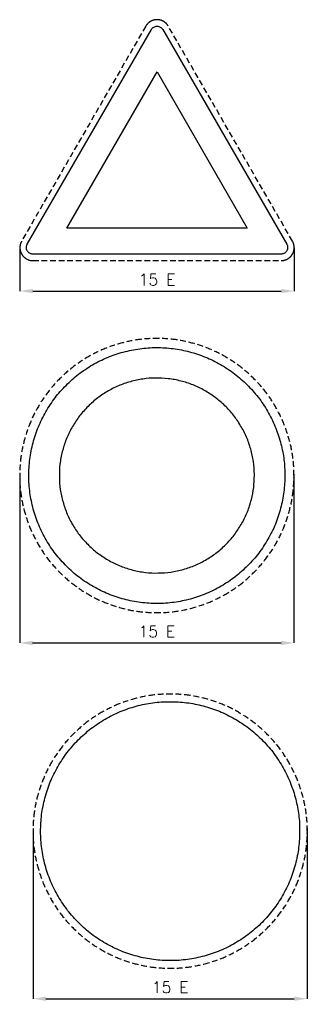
# Model space of a CAD drawing. Header units: millimetres. Extents: x 105 to 1049, y -2229 to 1004.
import ezdxf

# ---------------------------------------------------------------- set-up
doc = ezdxf.new("R2010")
doc.units = ezdxf.units.MM
doc.header["$LTSCALE"] = 5
doc.linetypes.add('ČÁRKOVANÁX2', pattern=[1.5, 1, -0.5])
doc.layers.add('Kóty', color=2, linetype='Continuous')
doc.layers.add('Značka', color=7, linetype='Continuous')
doc.styles.get("Standard").update_dxf_attribs({"font": 'romand.shx', "height": 37.5})
doc.dimstyles.get("Standard").update_dxf_attribs({"dimtxt": 37.5, "dimasz": 42.5, "dimexe": 0.18, "dimexo": 0.0625, "dimgap": 18.75, "dimtad": 1, "dimdec": 0, "dimzin": 0, "dimdsep": 46, "dimtxsty": 'Standard', "dimcen": 0.09, "dimadec": 0, "dimazin": 0, "dimtfac": 1, "dimtdec": 0, "dimtofl": 0, "dimtmove": 0, "dimatfit": 3, "dimfxl": 1, "dimtolj": 1, "dimtzin": 0, "dimarcsym": 0})

# ---------------------------------------------------------------- blocks, each defined once
blk = doc.blocks.new('*D1')
at = {"layer": 'Defpoints', "color": 0, "transparency": 16777216}
for p in [(105.7, 255), (1005.7, 255.2), (1005.7, 112.8)]:
    blk.add_point(p, dxfattribs=at)
at = {"layer": 'Kóty', "color": 0, "lineweight": -2, "transparency": 16777216}
for p, q in [((105.7, 254.9), (105.7, 112.7)), ((1005.7, 255.1), (1005.7, 112.7)), ((148.2, 112.8), (963.2, 112.8))]:
    blk.add_line(p, q, dxfattribs=at)
at = {"layer": 'Kóty', "color": 0, "transparency": 16777216}
for points in [[(148.2, 119.9), (148.2, 105.8), (105.7, 112.8)], [(963.2, 119.9), (963.2, 105.8), (1005.7, 112.8)]]:
    blk.add_solid(points, dxfattribs=at)
at = {"layer": 'Kóty', "color": 0, "transparency": 16777216, "insert": (555.7, 150.3), "char_height": 37.5, "attachment_point": 5}
blk.add_mtext('\\A1;15 E', dxfattribs=at)
blk = doc.blocks.new('*D2')
at = {"layer": 'Defpoints', "color": 0, "transparency": 16777216}
for p in [(148.7, -1662.7), (1048.7, -1649.7), (1048.7, -2210.2)]:
    blk.add_point(p, dxfattribs=at)
at = {"layer": 'Kóty', "color": 0, "lineweight": -2, "transparency": 16777216}
for p, q in [((148.7, -1662.8), (148.7, -2210.4)), ((1048.7, -1649.8), (1048.7, -2210.4)), ((191.2, -2210.2), (1006.2, -2210.2))]:
    blk.add_line(p, q, dxfattribs=at)
at = {"layer": 'Kóty', "color": 0, "transparency": 16777216}
for points in [[(191.2, -2203.1), (191.2, -2217.3), (148.7, -2210.2)], [(1006.2, -2203.1), (1006.2, -2217.3), (1048.7, -2210.2)]]:
    blk.add_solid(points, dxfattribs=at)
at = {"layer": 'Kóty', "color": 0, "transparency": 16777216, "insert": (598.7, -2172.7), "char_height": 37.5, "attachment_point": 5}
blk.add_mtext('\\A1;15 E', dxfattribs=at)
blk = doc.blocks.new('*D3')
at = {"layer": 'Defpoints', "color": 0, "transparency": 16777216}
for p in [(105, -495.3), (1005.1, -488.2), (1005.1, -1042.3)]:
    blk.add_point(p, dxfattribs=at)
at = {"layer": 'Kóty', "color": 0, "lineweight": -2, "transparency": 16777216}
for p, q in [((105, -495.4), (105, -1042.5)), ((1005.1, -488.3), (1005.1, -1042.5)), ((147.5, -1042.3), (962.6, -1042.3))]:
    blk.add_line(p, q, dxfattribs=at)
at = {"layer": 'Kóty', "color": 0, "transparency": 16777216}
for points in [[(147.5, -1035.2), (147.5, -1049.4), (105, -1042.3)], [(962.6, -1035.2), (962.6, -1049.4), (1005.1, -1042.3)]]:
    blk.add_solid(points, dxfattribs=at)
at = {"layer": 'Kóty', "color": 0, "transparency": 16777216, "insert": (555, -1004.8), "char_height": 37.5, "attachment_point": 5}
blk.add_mtext('\\A1;15 E', dxfattribs=at)

msp = doc.modelspace()

# ---------------------------------------------------------------- linework, layer by layer
at = {"layer": 'Značka', "color": 5, "linetype": 'ČÁRKOVANÁX2', "ltscale": 3.75}
for points in [[(1000, 277), (592.7, 982.3), (591.5, 984.2, 0.010733), (590.3, 986.1, 0.055767), (584.4, 992.8, 0.055975), (577.1, 998, 0.069567), (566.8, 1002.3, 0.069793), (555.7, 1003.7, 0.0695), (544.6, 1002.3, 0.067733), (534.3, 998, 0.055933), (527, 992.8, 0.061127), (521.1, 986.1, 0.012241), (519.8, 984.2), (518.6, 982.3), (111.4, 277, 0.003574), (110.4, 275, 0.010721), (109.4, 273, 0.055711), (106.6, 264.6, 0.055985), (105.7, 255.6, 0.069592), (107.1, 244.5, 0.069767), (111.4, 234.2, 0.069481), (118.2, 225.3, 0.067774), (127.1, 218.6, 0.055964), (135.3, 214.8, 0.061097), (144, 213.1, 0.01224), (146.2, 212.9, 0.004081), (148.5, 212.8), (962.9, 212.8, 0.003581), (965.1, 212.9, 0.010743), (967.4, 213.1, 0.055795), (976.1, 214.9, 0.055988), (984.3, 218.6, 0.069583), (993.2, 225.3, 0.069791), (1000, 234.2, 0.069493), (1004.3, 244.5, 0.067793), (1005.7, 255.6, 0.055944), (1004.8, 264.6, 0.060946), (1002, 273), (1001, 275), (1000, 277)], [(1005, -492.8), (1005, -495.7), (1005, -498.7, -0.032168), (1000.5, -557.3, -0.035722), (988.1, -614.9, -0.036666), (968.8, -670.5, -0.034754), (941.8, -722.8, -0.034039), (908.6, -771.5, -0.034452), (869, -815.1, -0.03456), (824.4, -853.5, -0.034427), (774.9, -885.4, -0.034389), (721.9, -910.9, -0.034418), (665.8, -928.9, -0.034424), (608, -939.8, -0.034417), (549.2, -942.7, -0.034416), (490.4, -938.3, -0.034417), (432.9, -925.9, -0.034417), (377.3, -906.4, -0.034417), (325, -879.5, -0.034417), (276.3, -846.3, -0.034417), (232.7, -806.8, -0.034417), (194.3, -762.1, -0.034416), (162.4, -712.6, -0.034417), (136.9, -659.6, -0.034417), (118.9, -603.5, -0.034417), (108, -545.7, -0.034417), (105.1, -486.9, -0.034417), (109.5, -428.2, -0.034417), (121.9, -370.6, -0.034417), (141.4, -315.1, -0.034416), (168.3, -262.7, -0.034416), (201.5, -214.1, -0.034416), (241, -170.4, -0.034417), (285.7, -132, -0.034415), (335.2, -100.1, -0.034415), (388.2, -74.6, -0.034417), (444.3, -56.6, -0.034417), (502.1, -45.7, -0.034417), (560.9, -42.8, -0.034417), (619.6, -47.2, -0.034418), (677.2, -59.7, -0.034416), (732.8, -79.1, -0.034417), (785.1, -106, -0.034417), (833.8, -139.2, -0.034407), (877.4, -178.8, -0.034415), (915.8, -223.4, -0.034487), (947.7, -272.9, -0.034418), (973.2, -325.9, -0.034076), (991.2, -382, -0.032792), (1001.8, -437, -0.034266), (1005, -492.8)], [(1048.7, -1660.2), (1048.7, -1663.1), (1048.7, -1666, -0.032168), (1044.2, -1724.7, -0.035722), (1031.9, -1782.3, -0.036666), (1012.5, -1837.9, -0.034754), (985.5, -1890.2, -0.034039), (952.3, -1938.9, -0.034452), (912.8, -1982.5, -0.03456), (868.1, -2020.9, -0.034427), (818.6, -2052.8, -0.034389), (765.6, -2078.3, -0.034418), (709.5, -2096.3, -0.034424), (651.7, -2107.2, -0.034417), (592.9, -2110.1, -0.034416), (534.1, -2105.7, -0.034417), (476.6, -2093.3, -0.034417), (421, -2073.8, -0.034417), (368.7, -2046.9, -0.034417), (320, -2013.7, -0.034417), (276.4, -1974.2, -0.034417), (238, -1929.5, -0.034416), (206.1, -1880, -0.034417), (180.6, -1827, -0.034417), (162.6, -1770.9, -0.034417), (151.7, -1713.1, -0.034417), (148.8, -1654.3, -0.034417), (153.2, -1595.6, -0.034417), (165.6, -1538, -0.034417), (185.1, -1482.4, -0.034416), (212, -1430.1, -0.034416), (245.2, -1381.4, -0.034416), (284.7, -1337.8, -0.034417), (329.4, -1299.4, -0.034415), (378.9, -1267.5, -0.034415), (431.9, -1242, -0.034417), (488, -1224, -0.034417), (545.8, -1213.1, -0.034417), (604.6, -1210.2, -0.034417), (663.3, -1214.6, -0.034418), (720.9, -1227.1, -0.034416), (776.5, -1246.5, -0.034417), (828.8, -1273.4, -0.034417), (877.5, -1306.6, -0.034407), (921.1, -1346.2, -0.034415), (959.5, -1390.8, -0.034487), (991.4, -1440.3, -0.034418), (1016.9, -1493.3, -0.034076), (1034.9, -1549.4, -0.032792), (1045.5, -1604.4, -0.034266), (1048.7, -1660.2)]]:
    msp.add_lwpolyline(points, format="xyb", dxfattribs=at)
at = {"layer": 'Značka', "color": 1}
for points in [[(962.9, 234.2), (148.5, 234.2, -0.003586), (147.4, 234.3, -0.010757), (146.2, 234.3, -0.05582), (141.9, 235.2, -0.05597), (137.8, 237.1, -0.069549), (133.3, 240.5, -0.069785), (129.9, 244.9, -0.069503), (127.8, 250.1, -0.067814), (127.1, 255.6, -0.055933), (127.5, 260.1, -0.060881), (128.9, 264.3, -0.012188), (129.4, 265.3, -0.004066), (129.9, 266.3), (537.2, 971.6), (537.8, 972.6), (538.4, 973.5, -0.055858), (541.3, 976.8, -0.056039), (545, 979.5, -0.069588), (550.1, 981.6, -0.069741), (555.7, 982.3, -0.069451), (561.2, 981.6, -0.067778), (566.4, 979.5, -0.056012), (570.1, 976.9, -0.061163), (573, 973.5), (573.6, 972.6), (574.2, 971.6), (981.4, 266.3), (982, 265.3), (982.4, 264.3, -0.055623), (983.9, 260.1, -0.055931), (984.3, 255.6, -0.069577), (983.6, 250.1, -0.069817), (981.4, 244.9, -0.069541), (978.1, 240.5, -0.067739), (973.6, 237.1, -0.055922), (969.5, 235.2, -0.061117), (965.1, 234.3, -0.012248), (964, 234.3, -0.004084), (962.9, 234.2)], [(975, -492.8), (975, -495.5), (975, -498.3, -0.032168), (970.8, -553, -0.035723), (959.3, -606.8, -0.036667), (941.2, -658.7, -0.034755), (916, -707.5, -0.034039), (885, -752.9, -0.034452), (848.1, -793.6, -0.03456), (806.5, -829.4, -0.034427), (760.3, -859.2, -0.034389), (710.7, -883, -0.034418), (658.4, -899.8, -0.034424), (604.4, -910, -0.034417), (549.5, -912.7, -0.034416), (494.8, -908.6, -0.034417), (441, -897, -0.034417), (389.2, -878.8, -0.034416), (340.3, -853.7, -0.034417), (294.9, -822.7, -0.034417), (254.2, -785.8, -0.034417), (218.4, -744.2, -0.034417), (188.6, -698, -0.034417), (164.8, -648.5, -0.034417), (148, -596.1, -0.034417), (137.8, -542.2, -0.034417), (135.1, -487.3, -0.034417), (139.2, -432.5, -0.034417), (150.8, -378.8, -0.034417), (169, -326.9, -0.034417), (194.1, -278, -0.034417), (225.1, -232.6, -0.034417), (262, -191.9, -0.034416), (303.6, -156.1, -0.034416), (349.8, -126.3, -0.034417), (399.3, -102.5, -0.034417), (451.7, -85.7, -0.034417), (505.7, -75.5, -0.034416), (560.5, -72.8, -0.034417), (615.3, -76.9, -0.034418), (669, -88.5, -0.034416), (720.9, -106.7, -0.034417), (769.8, -131.8, -0.034417), (815.2, -162.8, -0.034405), (855.9, -199.7, -0.034414), (891.7, -241.4, -0.034487), (921.5, -287.5, -0.034419), (945.3, -337, -0.034077), (962.1, -389.4, -0.032791), (972.1, -440.7, -0.034267), (975, -492.8)], [(875, -492.8), (875, -490.7), (875, -488.6, 0.032168), (871.8, -446.9, 0.035723), (863, -405.9, 0.036668), (849.3, -366.4, 0.034755), (830.1, -329.2, 0.034037), (806.4, -294.6, 0.034452), (778.3, -263.5, 0.034558), (746.6, -236.2, 0.034427), (711.4, -213.6, 0.03439), (673.7, -195.4, 0.034419), (633.8, -182.6, 0.034425), (592.7, -174.8, 0.034416), (550.9, -172.8, 0.034415), (509.1, -175.9, 0.034417), (468.2, -184.8, 0.034417), (428.7, -198.6, 0.034415), (391.4, -217.8, 0.034415), (356.8, -241.4, 0.034417), (325.8, -269.5, 0.034416), (298.5, -301.2, 0.034417), (275.8, -336.4, 0.034416), (257.7, -374.1, 0.034417), (244.9, -414, 0.034417), (237.1, -455.1, 0.034417), (235.1, -497, 0.034417), (238.2, -538.7, 0.034417), (247.1, -579.6, 0.034417), (260.9, -619.1, 0.034417), (280, -656.4, 0.034417), (303.6, -691, 0.034416), (331.8, -722, 0.034416), (363.5, -749.3, 0.034417), (398.7, -772, 0.034417), (436.4, -790.1, 0.034417), (476.3, -802.9, 0.034417), (517.4, -810.7, 0.034416), (559.2, -812.7, 0.034417), (601, -809.6, 0.034418), (641.9, -800.8, 0.034417), (681.4, -786.9, 0.034417), (718.7, -767.8, 0.034418), (753.2, -744.2, 0.034407), (784.3, -716.1, 0.034413), (811.6, -684.3, 0.034487), (834.2, -649.1, 0.034419), (852.4, -611.4, 0.034077), (865.2, -571.5, 0.032793), (872.8, -532.4, 0.034266), (875, -492.8)]]:
    msp.add_lwpolyline(points, format="xyb", dxfattribs=at)
msp.add_lwpolyline([(259.6, 319.8), (555.7, 832.6), (851.7, 319.8), (259.6, 319.8)], dxfattribs=at)
at = {"layer": 'Značka', "color": 5}
msp.add_lwpolyline([(1023.7, -1660.2), (1023.7, -1662.9), (1023.7, -1665.7, -0.032168), (1019.5, -1721.1, -0.035723), (1007.8, -1775.5, -0.036666), (989.5, -1828, -0.034753), (964, -1877.5, -0.034039), (932.6, -1923.4, -0.034452), (895.3, -1964.6, -0.034561), (853.2, -2000.8, -0.034427), (806.4, -2031, -0.034389), (756.3, -2055.1, -0.034418), (703.4, -2072.1, -0.034423), (648.7, -2082.4, -0.034417), (593.2, -2085.1, -0.034416), (537.7, -2080.9, -0.034417), (483.4, -2069.2, -0.034417), (430.9, -2050.8, -0.034417), (381.4, -2025.4, -0.034417), (335.5, -1994.1, -0.034417), (294.3, -1956.7, -0.034417), (258.1, -1914.6, -0.034416), (227.9, -1867.8, -0.034416), (203.8, -1817.7, -0.034417), (186.8, -1764.8, -0.034417), (176.5, -1710.1, -0.034417), (173.8, -1654.6, -0.034417), (178, -1599.1, -0.034417), (189.7, -1544.8, -0.034417), (208.1, -1492.3, -0.034416), (233.5, -1442.9, -0.034416), (264.8, -1396.9, -0.034416), (302.2, -1355.7, -0.034417), (344.3, -1319.5, -0.034416), (391.1, -1289.3, -0.034416), (441.2, -1265.2, -0.034417), (494.1, -1248.2, -0.034415), (548.8, -1237.9, -0.034417), (604.3, -1235.2, -0.034417), (659.8, -1239.4, -0.034418), (714.1, -1251.1, -0.034417), (766.6, -1269.5, -0.034416), (816, -1294.9, -0.034417), (862, -1326.3, -0.034406), (903.2, -1363.6, -0.034414), (939.4, -1405.8, -0.034487), (969.6, -1452.5, -0.034419), (993.6, -1502.6, -0.034076), (1010.7, -1555.5, -0.032792), (1020.7, -1607.5, -0.034265), (1023.7, -1660.2)], format="xyb", dxfattribs=at)

# ---------------------------------------------------------------- dimensions: what is measured, and where the dimension line sits
at = {"layer": 'Kóty'}
for base, p1, p2, picture, middle in [((1005.7, 112.8), (105.7, 255), (1005.7, 255.2), '*D1', (555.7, 150.3)), ((1005.1, -1042.3), (105, -495.3), (1005.1, -488.2), '*D3', (555, -1004.8)), ((1048.7, -2210.2), (148.7, -1662.7), (1048.7, -1649.7), '*D2', (598.7, -2172.7))]:
    dim = msp.add_linear_dim(base=base, p1=p1, p2=p2, text='15 E', dimstyle='Standard', dxfattribs=at)
    dim.commit()
    dim.dimension.update_dxf_attribs({"geometry": picture, "text_midpoint": middle})

doc.saveas('drawing.dxf')
